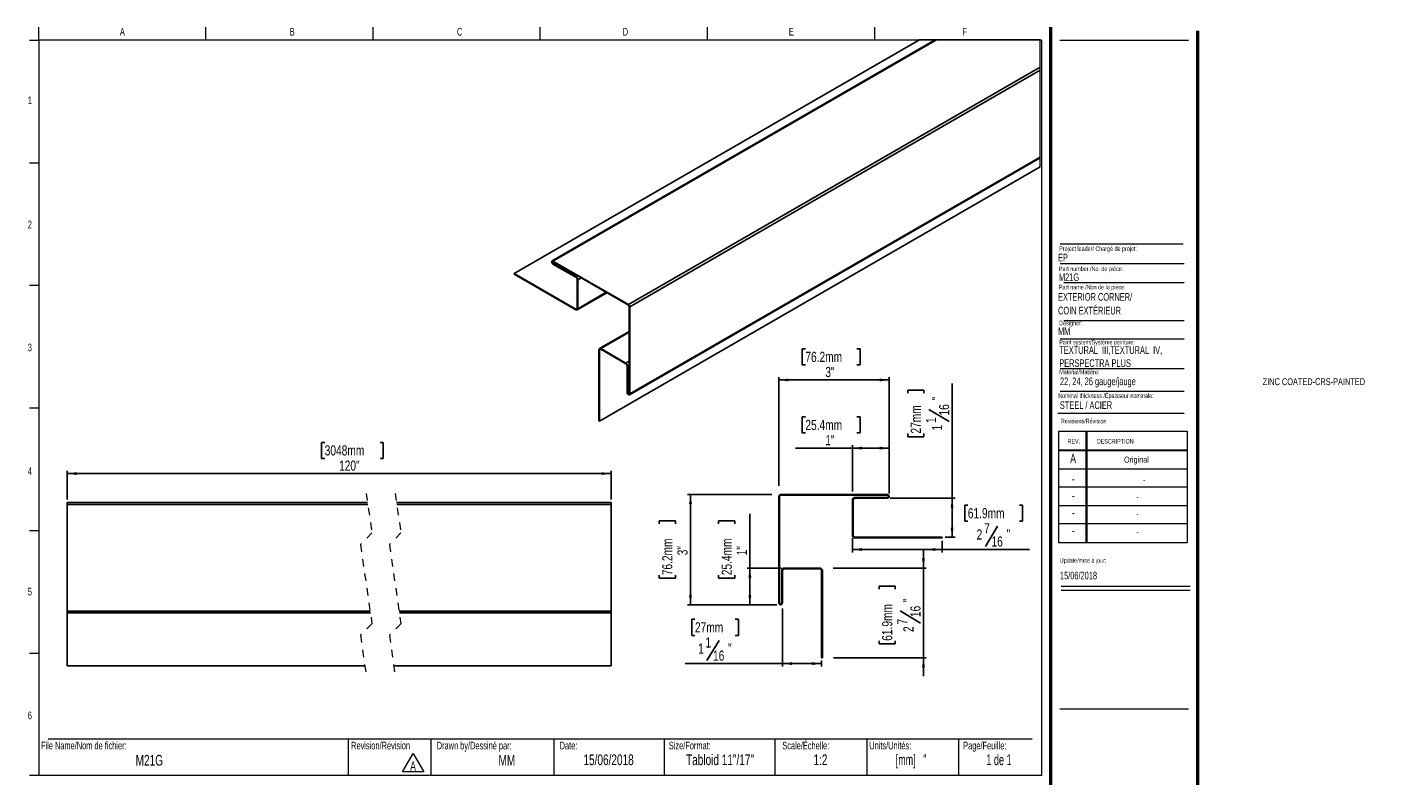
# Model space of a CAD drawing. Header units: inches. Extents: x 0.5 to 18.9, y 0.4 to 10.7.
import ezdxf

# ---------------------------------------------------------------- set-up
doc = ezdxf.new("R2010")
doc.units = ezdxf.units.IN
doc.header["$MEASUREMENT"] = 0
doc.linetypes.add('HIDDEN', pattern=[0.075, 0.05, -0.025])
doc.layers.add('FORMAT', color=7, linetype='Continuous')
doc.styles.add('SLDTEXTSTYLE0', font='TXT', dxfattribs={"width": 0.7})
doc.styles.add('SLDTEXTSTYLE1', font='TXT', dxfattribs={"width": 0.633333})
doc.styles.add('SLDTEXTSTYLE2', font='TXT', dxfattribs={"width": 0.625})
doc.styles.add('SLDTEXTSTYLE3', font='TXT', dxfattribs={"width": 0.75})
doc.dimstyles.new('SLDDIMSTYLE0', dxfattribs={"dimtxt": 0.137795, "dimasz": 0.13, "dimexe": 0, "dimexo": 0.0625, "dimgap": 0.034449, "dimtad": 1, "dimlfac": 2, "dimrnd": 1e-09, "dimzin": 12, "dimdsep": 46, "dimlunit": 5, "dimtxsty": 'SLDTEXTSTYLE3', "dimsah": 1, "dimcen": 0.09, "dimadec": 0, "dimazin": 3, "dimtfac": 1, "dimtofl": 0, "dimtmove": 0, "dimatfit": 3, "dimfxl": 1, "dimfrac": 2, "dimtolj": 1, "dimtzin": 12, "dimarcsym": 0})
doc.dimstyles.new('SLDDIMSTYLE1', dxfattribs={"dimtxt": 0.137795, "dimasz": 0.13, "dimexe": 0, "dimexo": 0.0625, "dimgap": 0.034449, "dimtad": 1, "dimdec": 6, "dimlfac": 2, "dimrnd": 1e-09, "dimzin": 12, "dimdsep": 46, "dimlunit": 5, "dimtxsty": 'SLDTEXTSTYLE3', "dimsah": 1, "dimcen": 0.09, "dimadec": 0, "dimazin": 3, "dimtfac": 1, "dimtofl": 0, "dimtmove": 0, "dimatfit": 3, "dimfxl": 1, "dimfrac": 2, "dimtolj": 1, "dimtzin": 12, "dimarcsym": 0})
doc.dimstyles.new('SLDDIMSTYLE2', dxfattribs={"dimtxt": 0.137795, "dimasz": 0.13, "dimexe": 0, "dimexo": 0.0625, "dimgap": 0.034449, "dimtad": 1, "dimdec": 6, "dimlfac": 2, "dimrnd": 1e-09, "dimzin": 12, "dimdsep": 46, "dimlunit": 5, "dimtxsty": 'SLDTEXTSTYLE3', "dimsah": 1, "dimcen": 0.09, "dimadec": 0, "dimazin": 3, "dimtfac": 1, "dimtmove": 0, "dimatfit": 0, "dimfxl": 1, "dimfrac": 2, "dimtolj": 1, "dimtzin": 12, "dimarcsym": 0})

# ---------------------------------------------------------------- blocks, each defined once
blk = doc.blocks.new('SW_NOTE_0')
at = {"color": 0, "linetype": 'Continuous', "lineweight": 0}
for p, q in [((-0.097, 0.017), (0.049, 0.27)), ((0.049, 0.27), (0.195, 0.017)), ((0.195, 0.017), (-0.097, 0.017))]:
    blk.add_line(p, q, dxfattribs=at)
at = {"color": 0, "linetype": 'Continuous', "lineweight": 0, "insert": (0.049, 0.161), "char_height": 0.125, "attachment_point": 2, "style": 'SLDTEXTSTYLE0'}
blk.add_mtext('A', dxfattribs=at)
blk = doc.blocks.new('SW_NOTE_1')
at = {"layer": 'FORMAT', "color": 0, "char_height": 0.10417, "attachment_point": 1, "style": 'SLDTEXTSTYLE0'}
for s, insert in [('TEXTURAL  III,TEXTURAL  IV,', (0, 0.134)), ('PERSPECTRA PLUS', (0, -0.044))]:
    blk.add_mtext(s, dxfattribs=dict(at, insert=insert))
blk = doc.blocks.new('_D')
at = {"layer": 'FORMAT'}
for p, q in [((11.043, 6.322), (11.001, 6.322)), ((11.001, 6.322), (11.001, 6.103)), ((11.744, 6.322), (11.786, 6.322)), ((11.786, 6.322), (11.786, 6.103)), ((11.001, 6.103), (11.043, 6.103)), ((11.786, 6.103), (11.744, 6.103)), ((10.683, 4.457), (10.683, 5.936)), ((12.183, 4.381), (12.183, 5.936)), ((12.183, 5.897), (10.683, 5.897))]:
    blk.add_line(p, q, dxfattribs=at)
for points in [[(10.683, 5.897), (10.813, 5.877), (10.813, 5.917)], [(12.183, 5.897), (12.053, 5.917), (12.053, 5.877)]]:
    blk.add_solid(points, dxfattribs=at)
at = {"layer": 'FORMAT', "char_height": 0.1378, "attachment_point": 1, "style": 'SLDTEXTSTYLE3'}
for s, insert in [('76.2mm', (11.043, 6.28)), ('3"', (11.314, 6.074))]:
    blk.add_mtext(s, dxfattribs=dict(at, insert=insert))
blk = doc.blocks.new('_D_1')
at = {"layer": 'FORMAT'}
for p, q in [((10.588, 4.34), (9.442, 4.34)), ((9.482, 2.84), (9.482, 4.34)), ((9.057, 3.942), (9.057, 3.984)), ((9.057, 3.984), (9.276, 3.984)), ((9.276, 3.984), (9.276, 3.942)), ((9.057, 3.242), (9.057, 3.2)), ((9.057, 3.2), (9.276, 3.2)), ((9.276, 3.2), (9.276, 3.242)), ((10.654, 2.84), (9.442, 2.84))]:
    blk.add_line(p, q, dxfattribs=at)
for points in [[(9.482, 4.34), (9.462, 4.21), (9.502, 4.21)], [(9.482, 2.84), (9.502, 2.97), (9.462, 2.97)]]:
    blk.add_solid(points, dxfattribs=at)
at = {"layer": 'FORMAT', "char_height": 0.1378, "attachment_point": 1, "rotation": 90, "style": 'SLDTEXTSTYLE3'}
for s, insert in [('76.2mm', (9.098, 3.242)), ('3"', (9.304, 3.513))]:
    blk.add_mtext(s, dxfattribs=dict(at, insert=insert))
blk = doc.blocks.new('_D_2')
at = {"layer": 'FORMAT'}
for p, q in [((11.043, 5.395), (11.001, 5.395)), ((11.001, 5.395), (11.001, 5.176)), ((11.744, 5.395), (11.786, 5.395)), ((11.786, 5.395), (11.786, 5.176)), ((11.001, 5.176), (11.043, 5.176)), ((11.786, 5.176), (11.744, 5.176)), ((11.683, 4.379), (11.683, 5.009)), ((12.183, 4.354), (12.183, 5.009)), ((11.683, 4.97), (10.908, 4.97)), ((12.183, 4.97), (11.683, 4.97))]:
    blk.add_line(p, q, dxfattribs=at)
for points in [[(11.683, 4.97), (11.813, 4.95), (11.813, 4.99)], [(12.183, 4.97), (12.053, 4.99), (12.053, 4.95)]]:
    blk.add_solid(points, dxfattribs=at)
at = {"layer": 'FORMAT', "char_height": 0.1378, "attachment_point": 1, "style": 'SLDTEXTSTYLE3'}
for s, insert in [('25.4mm', (11.043, 5.354)), ('1"', (11.314, 5.147))]:
    blk.add_mtext(s, dxfattribs=dict(at, insert=insert))
blk = doc.blocks.new('_D_3')
at = {"layer": 'FORMAT'}
for p, q in [((10.289, 3.34), (10.289, 4.077)), ((9.864, 3.942), (9.864, 3.984)), ((9.864, 3.984), (10.083, 3.984)), ((10.083, 3.984), (10.083, 3.942)), ((10.718, 3.34), (10.25, 3.34)), ((10.289, 3.34), (10.289, 2.84)), ((9.864, 3.242), (9.864, 3.2)), ((9.864, 3.2), (10.083, 3.2)), ((10.083, 3.2), (10.083, 3.242)), ((10.654, 2.84), (10.25, 2.84))]:
    blk.add_line(p, q, dxfattribs=at)
for points in [[(10.289, 3.34), (10.269, 3.21), (10.309, 3.21)], [(10.289, 2.84), (10.309, 2.97), (10.269, 2.97)]]:
    blk.add_solid(points, dxfattribs=at)
at = {"layer": 'FORMAT', "char_height": 0.1378, "attachment_point": 1, "rotation": 90, "style": 'SLDTEXTSTYLE3'}
for s, insert in [('25.4mm', (9.905, 3.242)), ('1"', (10.111, 3.513))]:
    blk.add_mtext(s, dxfattribs=dict(at, insert=insert))
blk = doc.blocks.new('_D_4')
at = {"layer": 'FORMAT'}
for p, q in [((12.434, 5.716), (12.434, 5.758)), ((12.434, 5.758), (12.653, 5.758)), ((12.653, 5.758), (12.653, 5.716)), ((13.037, 4.29), (13.037, 5.851)), ((12.721, 5.496), (12.997, 5.331)), ((12.434, 5.168), (12.434, 5.126)), ((12.653, 5.126), (12.653, 5.168)), ((12.434, 5.126), (12.653, 5.126)), ((12.197, 4.29), (13.077, 4.29)), ((13.037, 4.29), (13.037, 3.759)), ((12.941, 3.759), (13.077, 3.759))]:
    blk.add_line(p, q, dxfattribs=at)
for points in [[(13.037, 4.29), (13.017, 4.16), (13.057, 4.16)], [(13.037, 3.759), (13.057, 3.889), (13.017, 3.889)]]:
    blk.add_solid(points, dxfattribs=at)
at = {"layer": 'FORMAT', "attachment_point": 1, "rotation": 90, "style": 'SLDTEXTSTYLE3'}
for s, insert, char_height in [('27mm', (12.475, 5.168), 0.1378), ('"', (12.762, 5.617), 0.138), ('16', (12.86, 5.414), 0.1378), ('1', (12.682, 5.312), 0.138), ('1', (12.764, 5.21), 0.138)]:
    blk.add_mtext(s, dxfattribs=dict(at, insert=insert, char_height=char_height))
blk = doc.blocks.new('_D_5')
at = {"layer": 'FORMAT'}
for p, q in [((10.733, 2.79), (10.733, 2.001)), ((9.543, 2.644), (9.501, 2.644)), ((9.501, 2.644), (9.501, 2.425)), ((10.091, 2.644), (10.133, 2.644)), ((10.133, 2.644), (10.133, 2.425)), ((9.501, 2.425), (9.543, 2.425)), ((10.133, 2.425), (10.091, 2.425)), ((9.871, 2.357), (9.706, 2.081)), ((10.733, 2.041), (9.408, 2.041)), ((10.733, 2.041), (11.264, 2.041)), ((11.264, 2.082), (11.264, 2.001))]:
    blk.add_line(p, q, dxfattribs=at)
for points in [[(10.733, 2.041), (10.863, 2.021), (10.863, 2.061)], [(11.264, 2.041), (11.134, 2.061), (11.134, 2.021)]]:
    blk.add_solid(points, dxfattribs=at)
at = {"layer": 'FORMAT', "attachment_point": 1, "style": 'SLDTEXTSTYLE3'}
for s, insert, char_height in [('27mm', (9.543, 2.603), 0.1378), ('1', (9.585, 2.314), 0.138), ('1', (9.686, 2.397), 0.138), ('16', (9.788, 2.218), 0.1378), ('"', (9.992, 2.316), 0.138)]:
    blk.add_mtext(s, dxfattribs=dict(at, insert=insert, char_height=char_height))
blk = doc.blocks.new('_D_6')
at = {"layer": 'FORMAT', "color": 250, "true_color": 0x454545}
for p, q in [((12.648, 3.34), (12.648, 3.59)), ((11.419, 3.34), (12.687, 3.34)), ((12.648, 3.34), (12.648, 2.121)), ((12.045, 3.052), (12.045, 3.094)), ((12.045, 3.094), (12.263, 3.094)), ((12.263, 3.094), (12.263, 3.052)), ((12.332, 2.756), (12.607, 2.591)), ((12.045, 2.351), (12.045, 2.31)), ((12.045, 2.31), (12.263, 2.31)), ((12.263, 2.31), (12.263, 2.351)), ((11.427, 2.121), (12.687, 2.121)), ((12.648, 2.121), (12.648, 1.871))]:
    blk.add_line(p, q, dxfattribs=at)
for points in [[(12.648, 3.34), (12.668, 3.47), (12.628, 3.47)], [(12.648, 2.121), (12.628, 1.991), (12.668, 1.991)]]:
    blk.add_solid(points, dxfattribs=at)
at = {"layer": 'FORMAT', "color": 250, "true_color": 0x454545, "attachment_point": 1, "rotation": 90, "style": 'SLDTEXTSTYLE3'}
for s, insert, char_height in [('61.9mm', (12.086, 2.351), 0.1378), ('"', (12.372, 2.877), 0.138), ('16', (12.47, 2.673), 0.1378), ('7', (12.292, 2.572), 0.138), ('2', (12.375, 2.47), 0.138)]:
    blk.add_mtext(s, dxfattribs=dict(at, insert=insert, char_height=char_height))
blk = doc.blocks.new('_D_7')
at = {"layer": 'FORMAT', "color": 250, "true_color": 0x454545}
for p, q in [((13.251, 4.195), (13.209, 4.195)), ((13.209, 4.195), (13.209, 3.976)), ((13.952, 4.195), (13.994, 4.195)), ((13.994, 4.195), (13.994, 3.976)), ((13.209, 3.976), (13.251, 3.976)), ((13.656, 3.908), (13.491, 3.632)), ((13.994, 3.976), (13.952, 3.976)), ((11.683, 3.744), (11.683, 3.553)), ((12.902, 3.709), (12.902, 3.553)), ((11.683, 3.592), (12.902, 3.592)), ((12.902, 3.592), (14.087, 3.592))]:
    blk.add_line(p, q, dxfattribs=at)
for points in [[(11.683, 3.592), (11.813, 3.572), (11.813, 3.612)], [(12.902, 3.592), (12.772, 3.612), (12.772, 3.572)]]:
    blk.add_solid(points, dxfattribs=at)
at = {"layer": 'FORMAT', "color": 250, "true_color": 0x454545, "attachment_point": 1, "style": 'SLDTEXTSTYLE3'}
for s, insert, char_height in [('61.9mm', (13.251, 4.154), 0.1378), ('7', (13.472, 3.948), 0.138), ('2', (13.37, 3.865), 0.138), ('16', (13.573, 3.77), 0.1378), ('"', (13.777, 3.867), 0.138)]:
    blk.add_mtext(s, dxfattribs=dict(at, insert=insert, char_height=char_height))
blk = doc.blocks.new('_D_8')
at = {"layer": 'FORMAT'}
for p, q in [((4.511, 5.049), (4.469, 5.049)), ((4.469, 5.049), (4.469, 4.83)), ((5.263, 5.049), (5.305, 5.049)), ((5.305, 5.049), (5.305, 4.83)), ((4.469, 4.83), (4.511, 4.83)), ((5.305, 4.83), (5.263, 4.83)), ((1.009, 4.27), (1.009, 4.663)), ((1.009, 4.624), (8.403, 4.624)), ((8.403, 4.27), (8.403, 4.663))]:
    blk.add_line(p, q, dxfattribs=at)
for points in [[(1.009, 4.624), (1.139, 4.604), (1.139, 4.644)], [(8.403, 4.624), (8.273, 4.644), (8.273, 4.604)]]:
    blk.add_solid(points, dxfattribs=at)
at = {"layer": 'FORMAT', "char_height": 0.1378, "attachment_point": 1, "style": 'SLDTEXTSTYLE3'}
for s, insert in [('3048mm', (4.511, 5.008)), ('120"', (4.706, 4.802))]:
    blk.add_mtext(s, dxfattribs=dict(at, insert=insert))

msp = doc.modelspace()

# ---------------------------------------------------------------- linework, layer by layer
at = {"color": 7, "linetype": 'Continuous', "lineweight": 18}
for p, q in [((0.6262516, 10.51707317), (0.6262516, 10.69394495)), ((2.89708494, 10.51707317), (2.89708494, 10.69394495)), ((5.16791827, 10.51707317), (5.16791827, 10.69394495)), ((7.4387516, 10.51707317), (7.4387516, 10.69394495)), ((9.70958494, 10.69394495), (9.70958494, 10.51707317)), ((11.98041827, 10.69394495), (11.98041827, 10.51707317)), ((0.5012516, 10.51707317), (0.6262516, 10.51707317)), ((14.2512516, 10.51707317), (0.6262516, 10.51707317)), ((0.6262516, 10.51707317), (0.6262516, 0.51707317)), ((14.2512516, 10.51707317), (14.2512516, 0.51707317)), ((14.5012516, 10.51707317), (16.2512516, 10.51707317)), ((0.5012516, 8.8504065), (0.6262516, 8.8504065)), ((14.50528094, 7.4796461), (16.19286796, 7.4796461)), ((14.55782728, 7.22283311), (16.19286796, 7.22283311)), ((0.5012516, 7.18373984), (0.6262516, 7.18373984)), ((14.55782728, 6.70729719), (16.19286796, 6.70729719)), ((14.50528094, 6.45740283), (16.19286796, 6.45740283)), ((14.50528094, 6.05316409), (16.19286796, 6.05316409)), ((14.50528094, 5.74531323), (16.19286796, 5.74531323)), ((0.5012516, 5.51707317), (0.6262516, 5.51707317)), ((14.4754278, 5.446808), (16.19286796, 5.446808)), ((14.48119985, 5.19874946), (16.23119985, 5.19874946)), ((14.48119985, 5.19874946), (14.48119985, 3.68874946)), ((14.85619985, 5.19874946), (14.85619985, 3.68874946)), ((14.86619985, 5.19874946), (14.86619985, 3.68874946)), ((16.23119985, 5.19874946), (16.23119985, 3.68874946)), ((14.48119985, 4.94874946), (16.23119985, 4.94874946)), ((14.48119985, 4.93874946), (16.23119985, 4.93874946)), ((14.48119985, 4.68874946), (16.23119985, 4.68874946)), ((16.23119985, 4.43874946), (14.48119985, 4.43874946)), ((14.48119985, 4.18874946), (16.23119985, 4.18874946)), ((16.23119985, 3.93874946), (14.48119985, 3.93874946)), ((0.5012516, 3.8504065), (0.6262516, 3.8504065)), ((14.48119985, 3.68874946), (16.23119985, 3.68874946)), ((14.52153854, 3.094666), (16.27153854, 3.094666)), ((14.52153854, 3.03864953), (16.27153854, 3.03864953)), ((0.5012516, 2.18373984), (0.6262516, 2.18373984)), ((0.7512516, 1.01707317), (14.1262516, 1.01707317)), ((4.83168021, 1.01707317), (4.83168021, 0.51707317)), ((5.95393245, 1.01707317), (5.95393245, 0.51707317)), ((7.6262516, 1.01707317), (7.6262516, 0.51707317)), ((9.1262516, 1.01707317), (9.1262516, 0.51707317)), ((10.6262516, 1.01707317), (10.6262516, 0.51707317)), ((11.8762516, 1.01707317), (11.8762516, 0.51707317)), ((13.1262516, 1.01707317), (13.1262516, 0.51707317)), ((0.6262516, 0.51707317), (0.5012516, 0.51707317)), ((14.2512516, 0.51707317), (0.6262516, 0.51707317))]:
    msp.add_line(p, q, dxfattribs=at)
at = {"color": 7, "linetype": 'Continuous', "lineweight": 25}
for p, q in [((7.08721519, 7.34311179), (12.59337259, 10.52174888)), ((12.80840926, 10.52174888), (7.60062707, 7.515361)), ((7.61312527, 7.51412432), (12.82304994, 10.52174888)), ((8.63843076, 6.92222791), (14.23208732, 10.15137759)), ((8.656108, 6.89160895), (14.23208732, 10.1105531)), ((8.65092896, 5.69617914), (14.23208732, 8.9181129)), ((8.656108, 5.70762487), (14.23208732, 8.92656902)), ((8.24510112, 5.33759149), (14.23208732, 8.79380554)), ((8.63843076, 6.92222791), (7.61312527, 7.51412432)), ((8.63843076, 6.91406277), (7.61312527, 7.50595802)), ((7.61312527, 7.48146262), (7.92425213, 7.301852)), ((7.61312527, 7.47329631), (7.92425213, 7.29368687)), ((7.08721519, 7.33494548), (7.08721519, 7.34311179)), ((7.92425213, 6.85989999), (7.08721519, 7.34311179)), ((7.92425213, 6.85173368), (7.08721519, 7.33494548)), ((7.94192937, 7.26306792), (7.94192937, 6.87010787)), ((7.94899979, 7.25898594), (7.94899979, 6.86602589)), ((7.94175102, 6.85000186), (8.34557484, 7.08312407)), ((8.64903757, 5.71170685), (8.64903757, 6.89569093)), ((8.656108, 5.70762487), (8.656108, 6.89160895)), ((8.64903757, 6.55736183), (8.24528181, 6.32427833)), ((8.23803069, 5.34167347), (8.23803069, 6.30825431)), ((8.24510112, 5.33759149), (8.24510112, 6.30417115)), ((8.26277835, 6.32254534), (8.60307394, 6.12609758)), ((8.26277835, 6.31438021), (8.60307394, 6.11793245)), ((8.62075118, 6.0873135), (8.62075118, 5.72803477)), ((8.62782395, 6.08323152), (8.62782395, 5.72395279)), ((8.24510112, 5.33759149), (8.23803069, 5.34167347)), ((10.68275785, 2.86480192), (10.68275785, 4.31480192)), ((10.69275785, 2.86480192), (10.69275785, 4.31480192)), ((10.70775785, 4.33980192), (12.15775785, 4.33980192)), ((10.70775785, 4.32980192), (12.15775785, 4.32980192)), ((11.68275785, 4.26480192), (11.68275785, 3.78355192)), ((11.69275785, 4.26480192), (11.69275785, 3.78355192)), ((12.15775785, 4.29980192), (11.71775785, 4.29980192)), ((12.15775785, 4.28980192), (11.71775785, 4.28980192)), ((1.00908608, 4.23042695), (5.09257448, 4.23042695)), ((1.00908608, 4.20542695), (1.00908608, 4.23042695)), ((1.00908608, 2.75542693), (1.00908608, 4.20542695)), ((1.00908608, 4.20542695), (5.09623054, 4.20542695)), ((5.48627528, 4.23042695), (8.40269066, 4.23042695)), ((5.48993135, 4.20542695), (8.40269066, 4.20542695)), ((8.40269066, 4.20542695), (8.40269066, 4.23042695)), ((8.40269066, 2.75542693), (8.40269066, 4.20542695)), ((11.71775785, 3.75855192), (12.90150785, 3.75855192)), ((11.71775785, 3.74855192), (12.90150785, 3.74855192)), ((12.90150785, 3.74855192), (12.90150785, 3.75855192)), ((11.23900785, 3.33980192), (10.75775785, 3.33980192)), ((11.23900785, 3.32980192), (10.75775785, 3.32980192)), ((10.72275785, 3.30480192), (10.72275785, 2.86480192)), ((10.73275785, 3.30480192), (10.73275785, 2.86480192)), ((11.26400785, 2.12105192), (11.26400785, 3.30480192)), ((11.27400785, 2.12105192), (11.27400785, 3.30480192)), ((1.00908608, 2.73042693), (1.00908608, 2.75542693)), ((1.00908608, 2.75542693), (5.12776234, 2.75542693)), ((1.00908608, 2.73042693), (5.1314184, 2.73042693)), ((1.00908608, 2.0116769), (1.00908608, 2.73042693)), ((5.52146314, 2.75542693), (8.40269066, 2.75542693)), ((5.52511921, 2.73042693), (8.40269066, 2.73042693)), ((8.40269066, 2.73042693), (8.40269066, 2.75542693)), ((8.40269066, 2.0116769), (8.40269066, 2.73042693)), ((11.26400785, 2.12105192), (11.27400785, 2.12105192)), ((1.00908608, 2.0116769), (5.05601618, 2.0116769)), ((5.44971699, 2.0116769), (8.40269066, 2.0116769))]:
    msp.add_line(p, q, dxfattribs=at)
at = {"color": 7, "linetype": 'Continuous', "lineweight": 50}
for p, q in [((14.3762516, 10.69394495), (14.3762516, 0.39207317)), ((16.3762516, 0.39207317), (16.3762516, 10.64207317))]:
    msp.add_line(p, q, dxfattribs=at)
at = {"color": 8, "linetype": 'Continuous', "lineweight": 25}
for p, q in [((7.61312527, 7.48146262), (7.63434124, 7.49370973)), ((7.92425213, 7.301852), (7.9454681, 7.31410029)), ((7.94899979, 7.25898594), (7.99497046, 7.28552408)), ((7.94899979, 6.86602589), (8.33532002, 7.08904347)), ((7.92425213, 6.85989999), (7.94192937, 6.87010435)), ((8.26277835, 6.32254534), (8.64903757, 6.54552655)), ((8.24510112, 6.30417115), (8.26278305, 6.31437786)), ((8.60307394, 6.12609758), (8.64903757, 6.15263104)), ((8.62782395, 6.08323152), (8.64903757, 6.09547746)), ((8.62782395, 5.72395279), (8.64903757, 5.7361999))]:
    msp.add_line(p, q, dxfattribs=at)
at = {"color": 7, "linetype": 'HIDDEN', "lineweight": 18}
for p, q in [((5.07429597, 4.35542692), (5.15303613, 3.81697958)), ((5.46799676, 4.35542692), (5.54673692, 3.81697958)), ((5.15303613, 3.81697958), (4.99555582, 3.65949927)), ((5.54673692, 3.81697958), (5.3892566, 3.65949927)), ((4.99555582, 3.65949927), (5.15303613, 2.58260458)), ((5.3892566, 3.65949927), (5.54673692, 2.58260458)), ((5.15303613, 2.58260458), (4.99555582, 2.42512427)), ((4.99555582, 2.42512427), (5.07429597, 1.88667692)), ((5.54673692, 2.58260458), (5.3892566, 2.42512427)), ((5.3892566, 2.42512427), (5.46799676, 1.88667692))]:
    msp.add_line(p, q, dxfattribs=at)
at = {"color": 7, "linetype": 'Continuous', "lineweight": 18, "flags": 128}
msp.add_lwpolyline([(14.23208732, 8.79380554), (14.23208732, 8.9181129), (14.23208732, 8.92656902), (14.23208732, 10.1105531), (14.23208732, 10.15137759), (14.23208732, 10.52174888), (12.82304994, 10.52174888), (12.80840926, 10.52174888), (12.59337259, 10.52174888)], dxfattribs=at)
at = {"color": 7, "linetype": 'Continuous', "lineweight": 25, "flags": 128}
for points in [[(7.61312527, 7.51412432), (7.60635991, 7.51647565), (7.60062472, 7.515361), (7.59679266, 7.51095049), (7.59544804, 7.50391527), (7.59679266, 7.49532657), (7.60062472, 7.48649147), (7.60635991, 7.47875577), (7.61312527, 7.47329631)], [(7.61312527, 7.50595802), (7.60906559, 7.50736952), (7.60562541, 7.50670073), (7.6033257, 7.50405489), (7.60251846, 7.49983329), (7.6033257, 7.49468007), (7.60562541, 7.48937901), (7.60906559, 7.48473735), (7.61312527, 7.48146262)], [(8.62075118, 5.72803477), (8.62209815, 5.71944607), (8.62593021, 5.71061214), (8.6316654, 5.70287645), (8.63843076, 5.69741699), (8.64519378, 5.69506566), (8.65092896, 5.69617914), (8.65476103, 5.70058965), (8.656108, 5.70762487)], [(8.62782395, 5.72395279), (8.62863119, 5.71879957), (8.6309309, 5.71349968), (8.63437107, 5.70885803), (8.63843076, 5.70558212), (8.6424881, 5.70417179), (8.64593062, 5.70483941), (8.64822798, 5.70748642), (8.64903757, 5.71170685)]]:
    msp.add_lwpolyline(points, dxfattribs=at)
at = {"color": 7, "linetype": 'Continuous', "lineweight": 25}
for centre, radius, start, end in [((7.89527353, 7.25654517), 0.05378167, 2.601143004, 57.396705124), ((7.90355452, 7.26132524), 0.0384144, 2.600119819, 57.398126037), ((7.93115341, 6.86835887), 0.01091697, 230.790312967, 9.219046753), ((7.93391293, 6.86357754), 0.01528424, 230.79656849, 9.217806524), ((8.61771389, 6.88985517), 0.03843414, 2.615371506, 57.38287435), ((8.62599487, 6.89463524), 0.02306687, 2.623156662, 57.376017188), ((8.25311765, 6.31070152), 0.01528415, 50.796768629, 189.213532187), ((8.25587849, 6.30591867), 0.01091814, 50.804894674, 189.210168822), ((8.57408911, 6.08078421), 0.05379054, 2.607687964, 57.394865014), ((8.58237633, 6.08557083), 0.0384144, 2.600119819, 57.398126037), ((10.70775785, 4.31480192), 0.025, 90, 180), ((10.70775785, 4.31480192), 0.015, 90, 180), ((11.71775785, 4.26480192), 0.035, 90, 180), ((11.71775785, 4.26480192), 0.025, 90, 180), ((12.15775785, 4.31480192), 0.025, 270, 90), ((12.15775785, 4.31480192), 0.015, 270, 90), ((11.71775785, 3.78355192), 0.035, 180, 270), ((11.71775785, 3.78355192), 0.025, 180, 270), ((10.75775785, 3.30480192), 0.035, 90, 180), ((10.75775785, 3.30480192), 0.025, 90, 180), ((11.23900785, 3.30480192), 0.035, 0, 90), ((11.23900785, 3.30480192), 0.025, 0, 90), ((10.70775785, 2.86480192), 0.025, 180, 0), ((10.70775785, 2.86480192), 0.015, 180, 0)]:
    msp.add_arc(centre, radius, start, end, dxfattribs=at)
at = {"layer": 'FORMAT', "color": 250, "lineweight": 18, "true_color": 0x454545}
msp.add_line((14.50528094, 7.74778908), (16.17565424, 7.74778908), dxfattribs=at)
at = {"layer": 'FORMAT', "lineweight": 18}
for p, q in [((12.18275785, 4.31480192), (12.18275785, 4.30104385)), ((10.70775785, 2.83980192), (10.69290138, 2.83980192)), ((14.5012516, 1.42655357), (16.2512516, 1.42655357))]:
    msp.add_line(p, q, dxfattribs=at)

# ---------------------------------------------------------------- block references
at = {"color": 7, "linetype": 'Continuous', "lineweight": 0}
msp.add_blockref('SW_NOTE_0', (5.66292394, 0.55004025), dxfattribs=at)
at = {"layer": 'FORMAT'}
msp.add_blockref('SW_NOTE_1', (14.4936793, 6.22195149), dxfattribs=at)

# ---------------------------------------------------------------- texts
at = {"color": 7, "linetype": 'Continuous', "lineweight": 0}
for s, insert, char_height, attachment_point, style in [('A', (1.76142579, 10.6839024), 0.10416667, 2, 'SLDTEXTSTYLE0'), ('B', (4.06958911, 10.6839024), 0.10416667, 2, 'SLDTEXTSTYLE0'), ('C', (6.34413178, 10.6839024), 0.10416667, 2, 'SLDTEXTSTYLE0'), ('D', (8.59747332, 10.6839024), 0.10416667, 2, 'SLDTEXTSTYLE0'), ('E', (10.8526565, 10.6839024), 0.10416667, 2, 'SLDTEXTSTYLE0'), ('F', (13.20742543, 10.6839024), 0.10416667, 2, 'SLDTEXTSTYLE0'), ('1', (0.5037246, 9.75182478), 0.10416667, 2, 'SLDTEXTSTYLE0'), ('2', (0.5037246, 8.06186262), 0.10416667, 2, 'SLDTEXTSTYLE0'), ('EP', (14.47701034, 7.61261449), 0.104166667, 1, 'SLDTEXTSTYLE0'), ('Project leader/ Chargé de projet:', (14.49277361, 7.71280373), 0.0625, 1, 'SLDTEXTSTYLE0'), ('Part number /No. de pièce:', (14.48926382, 7.43950417), 0.0625, 1, 'SLDTEXTSTYLE0'), ('M21G', (14.48926382, 7.34629318), 0.104166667, 1, 'SLDTEXTSTYLE0'), ('Designer:', (14.49277361, 6.70270676), 0.0625, 1, 'SLDTEXTSTYLE0'), ('MM', (14.47701034, 6.6115619), 0.104166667, 1, 'SLDTEXTSTYLE0'), ('3', (0.5037246, 6.39100017), 0.10416667, 2, 'SLDTEXTSTYLE0'), ('Paint system/Système peinture:', (14.4936793, 6.44233934), 0.0625, 1, 'SLDTEXTSTYLE0'), ('ZINC COATED-CRS-PAINTED', (17.25790342, 5.92072099), 0.09375, 1, 'SLDTEXTSTYLE0'), ('Nominal thickness /Épaisseur nominale:', (14.48027845, 5.71521348), 0.0625, 1, 'SLDTEXTSTYLE0'), ('STEEL / ACIER', (14.50193609, 5.60657576), 0.1041666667, 1, 'SLDTEXTSTYLE0'), ('Revisions/Révision', (14.51560122, 5.36941883), 0.0625, 1, 'SLDTEXTSTYLE0'), ('REV.', (14.60623117, 5.09512968), 0.0625, 1, 'SLDTEXTSTYLE0'), ('DESCRIPTION', (15.00414236, 5.09512968), 0.0625, 1, 'SLDTEXTSTYLE0'), ('A', (14.68204136, 4.89428093), 0.125, 2, 'SLDTEXTSTYLE0'), ('Original', (15.54196943, 4.85546175), 0.083333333, 2, 'SLDTEXTSTYLE0'), ('4', (0.5037246, 4.7085424), 0.10416667, 2, 'SLDTEXTSTYLE0'), ('-', (14.68335791, 4.61740373), 0.125, 2, 'SLDTEXTSTYLE0'), ('-', (15.64717395, 4.57858454), 0.08333333, 2, 'SLDTEXTSTYLE0'), ('-', (14.68335791, 4.38816527), 0.125, 2, 'SLDTEXTSTYLE0'), ('-', (15.55567278, 4.34934608), 0.08333333, 2, 'SLDTEXTSTYLE0'), ('-', (14.68335791, 4.15690015), 0.125, 2, 'SLDTEXTSTYLE0'), ('-', (15.55567278, 4.11808096), 0.08333333, 2, 'SLDTEXTSTYLE0'), ('-', (14.68335791, 3.91429561), 0.125, 2, 'SLDTEXTSTYLE0'), ('-', (15.55567278, 3.87547642), 0.08333333, 2, 'SLDTEXTSTYLE0'), ('Update/mise à jour:', (14.50090209, 3.47468308), 0.0625, 1, 'SLDTEXTSTYLE0'), ('15/06/2018', (14.50292977, 3.29031445), 0.104166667, 1, 'SLDTEXTSTYLE0'), ('5', (0.5037246, 3.07157689), 0.10416667, 2, 'SLDTEXTSTYLE0'), ('6', (0.5037246, 1.38784093), 0.10416667, 2, 'SLDTEXTSTYLE0'), ('File Name/Nom de fichier:', (0.65493189, 0.97867855), 0.1041666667, 1, 'SLDTEXTSTYLE0'), ('Revision/Révision', (4.87009835, 0.97867855), 0.1041666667, 1, 'SLDTEXTSTYLE0'), ('Drawn by/Dessiné par:', (6.03329934, 0.97867855), 0.1041666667, 1, 'SLDTEXTSTYLE0'), ('Date:', (7.70350905, 0.97867855), 0.104166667, 1, 'SLDTEXTSTYLE0'), ('Size/Format:', (9.18750927, 0.97867855), 0.1041666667, 1, 'SLDTEXTSTYLE0'), ('Scale/Échelle:', (10.72938767, 0.97867855), 0.1041666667, 1, 'SLDTEXTSTYLE0'), ('Units/Unités:', (11.91111672, 0.97867855), 0.1041666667, 1, 'SLDTEXTSTYLE0'), ('Page/Feuille:', (13.18799756, 0.97867855), 0.1041666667, 1, 'SLDTEXTSTYLE0'), ('M21G', (2.12772342, 0.79939677), 0.145833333, 2, 'SLDTEXTSTYLE0'), ('MM', (6.98639338, 0.79939676), 0.145833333, 2, 'SLDTEXTSTYLE0'), ('15/06/2018', (8.36878578, 0.80596202), 0.145833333, 2, 'SLDTEXTSTYLE0'), ('Tabloid 11"/17"', (9.88310669, 0.80596202), 0.1458333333, 2, 'SLDTEXTSTYLE0'), ('1:2', (11.24744214, 0.80596202), 0.145833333, 2, 'SLDTEXTSTYLE0'), ('[mm]   "', (12.47899807, 0.80596202), 0.145833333, 2, 'SLDTEXTSTYLE2'), ('1 de 1', (13.67421983, 0.80596202), 0.145833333, 2, 'SLDTEXTSTYLE1')]:
    msp.add_mtext(s, dxfattribs=dict(at, insert=insert, char_height=char_height, attachment_point=attachment_point, style=style))
at = {"layer": 'FORMAT', "attachment_point": 1, "style": 'SLDTEXTSTYLE0'}
for s, insert, char_height in [('Part name /Non de la pièce:', (14.48926382, 7.1904184), 0.0625), ('EXTERIOR CORNER/', (14.47701034, 7.07848563), 0.1041666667), ('COIN EXTÉRIEUR', (14.47701034, 6.89222649), 0.1041666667), ('Material/Matière:', (14.4936793, 6.0368173), 0.0625), ('22, 24, 26 gauge/jauge', (14.503118, 5.93042578), 0.1041666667)]:
    msp.add_mtext(s, dxfattribs=dict(at, insert=insert, char_height=char_height))

# ---------------------------------------------------------------- dimensions: what is measured, and where the dimension line sits
at = {"layer": 'FORMAT'}
for base, p1, p2, dimstyle, picture, middle in [((10.68275785, 5.8965949), (12.18275785, 4.31480192), (10.68275785, 4.31480192), 'SLDDIMSTYLE0', '_D', (11.39355085, 5.8965949)), ((11.68275785, 4.96972318), (12.18275785, 4.31480192), (11.68275785, 4.26480192), 'SLDDIMSTYLE0', '_D_2', (11.39355085, 4.96972318)), ((11.26400785, 2.04072382), (10.73275785, 2.86480192), (11.26400785, 2.12105192), 'SLDDIMSTYLE1', '_D_5', (9.81661611, 2.04072382))]:
    dim = msp.add_linear_dim(base=base, p1=p1, p2=p2, dimstyle=dimstyle, dxfattribs=at)
    dim.commit()
    dim.dimension.update_dxf_attribs({"geometry": picture, "text_midpoint": middle, "dimtype": 160})
for base, p1, p2, dimstyle, picture, middle in [((13.03743992, 3.75855192), (12.15775785, 4.28980192), (12.90150785, 3.75855192), 'SLDDIMSTYLE1', '_D_4', (13.03743992, 5.44216413)), ((9.48168084, 4.33980192), (10.69290138, 2.83980192), (10.70775785, 4.33980192), 'SLDDIMSTYLE0', '_D_1', (9.48168084, 3.59205524)), ((10.28905706, 2.83980192), (10.75775785, 3.33980192), (10.69290138, 2.83980192), 'SLDDIMSTYLE0', '_D_3', (10.28905706, 3.59205524))]:
    dim = msp.add_linear_dim(base=base, p1=p1, p2=p2, angle=90, dimstyle=dimstyle, dxfattribs=at)
    dim.commit()
    dim.dimension.update_dxf_attribs({"geometry": picture, "text_midpoint": middle, "dimtype": 160})
dim = msp.add_linear_dim(base=(8.4026897, 4.62412771), p1=(1.00908704, 4.23042692), p2=(8.4026897, 4.23042692), text='120"', dimstyle='SLDDIMSTYLE0', dxfattribs=at)
dim.commit()
dim.dimension.update_dxf_attribs({"geometry": '_D_8', "text_midpoint": (4.88723919, 4.62412771), "dimtype": 160})
at = {"layer": 'FORMAT', "color": 250, "true_color": 0x454545}
dim = msp.add_linear_dim(base=(12.90150785, 3.59205524), p1=(11.68275785, 3.78355192), p2=(12.90150785, 3.74855192), dimstyle='SLDDIMSTYLE1', dxfattribs=at)
dim.commit()
dim.dimension.update_dxf_attribs({"geometry": '_D_7', "text_midpoint": (13.60180746, 3.59205524), "dimtype": 160})
dim = msp.add_linear_dim(base=(12.64765168, 2.12105192), p1=(11.23900785, 3.33980192), p2=(11.27400785, 2.12105192), angle=90, dimstyle='SLDDIMSTYLE2', dxfattribs=at)
dim.commit()
dim.dimension.update_dxf_attribs({"geometry": '_D_6', "text_midpoint": (12.64765168, 2.7019091), "dimtype": 160})

doc.saveas('drawing.dxf')
